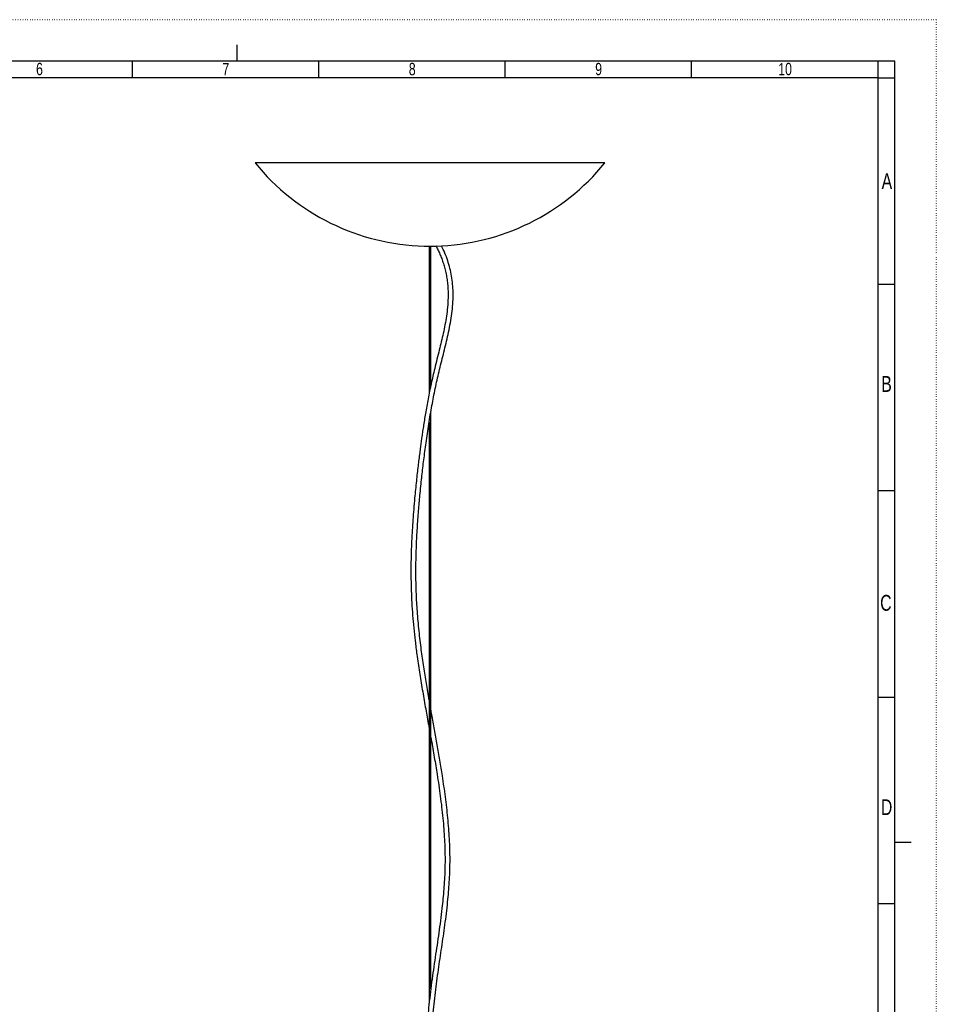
# Model space of a CAD drawing. Extents: x 0 to 594, y 0 to 841.
# Tile 9 of 9: x 319 to 594, y 545 to 841. Entities that reach past the tile are written whole.
import ezdxf

# ---------------------------------------------------------------- set-up
doc = ezdxf.new("R2010")
doc.units = 0
doc.linetypes.add('SLD-PUNTI', pattern=[0.635, 0, -0.635])
doc.linetypes.add('SLD-SOLIDO', pattern=[0])
doc.layers.get('0').update_dxf_attribs({"linetype": 'CONTINUOUS'})
doc.styles.add('SLDTEXTSTYLE2', font='ARIALN.TTF', dxfattribs={"width": 0.87})

msp = doc.modelspace()

# ---------------------------------------------------------------- linework, layer by layer
at = {"color": 7, "linetype": 'SLD-PUNTI'}
for q in [(0.001, 841), (594.499, -0.001)]:
    msp.add_line((594.499, 841), q, dxfattribs=at)
at = {"color": 7, "linetype": 'SLD-SOLIDO'}
for p, q in [((384.499, 833.499), (384.499, 828.499)), ((582.001, 828.499), (12.501, 828.499)), ((353.201, 823.499), (353.201, 828.499)), ((409.151, 823.499), (409.151, 828.499)), ((465.101, 823.499), (465.101, 828.499)), ((521.051, 823.499), (521.051, 828.499)), ((577.001, 823.499), (577.001, 828.499)), ((577.001, 823.499), (577.001, 828.499)), ((577.001, 823.499), (577.001, 828.499)), ((582.001, 12.499), (582.001, 828.499)), ((577.001, 823.499), (17.501, 823.499)), ((577.001, 17.499), (577.001, 823.499)), ((577.001, 823.499), (582.001, 823.499)), ((495.004, 797.992), (390.004, 797.992)), ((440.804, 773.014), (444.204, 773.014)), ((442.254, 773.014), (442.254, 728.697)), ((442.754, 731.092), (442.754, 773.014)), ((582.001, 761.499), (577.001, 761.499)), ((582.001, 761.499), (577.001, 761.499)), ((442.754, 550.028), (442.754, 723.178)), ((442.254, 720.189), (442.254, 545.714)), ((582.001, 699.499), (577.001, 699.499)), ((582.001, 699.499), (577.001, 699.499)), ((582.001, 637.499), (577.001, 637.499)), ((582.001, 637.499), (577.001, 637.499)), ((582.001, 593.999), (587.001, 593.999)), ((582.001, 575.499), (577.001, 575.499)), ((582.001, 575.499), (577.001, 575.499))]:
    msp.add_line(p, q, dxfattribs=at)
for start, end in [(219.07331, 268.55951), (271.44049, 320.92669)]:
    msp.add_arc((442.504, 840.617), 67.625, start, end, dxfattribs=at)
for points, knots in [([(442.254, 636.781), (442.219, 636.977), (441.892, 638.815), (441.304, 642.305), (440.51, 647.33), (439.905, 651.666), (439.461, 655.3), (439.15, 658.179), (438.88, 661.089), (438.662, 663.938), (438.5, 666.628), (438.397, 668.935), (438.335, 670.884), (438.3, 672.501), (438.282, 674.038), (438.278, 675.599), (438.289, 677.279), (438.319, 679.131), (438.372, 681.153), (438.452, 683.355), (438.562, 685.752), (438.706, 688.302), (438.879, 690.904), (439.071, 693.44), (439.273, 695.848), (439.5, 698.338), (439.751, 700.876), (440.022, 703.425), (440.295, 705.846), (440.581, 708.252), (440.893, 710.751), (441.236, 713.354), (441.615, 716.06), (442.032, 718.847), (442.486, 721.669), (443.112, 725.278), (443.947, 729.625), (445.058, 734.735), (446.123, 739.021), (447.011, 742.511), (447.656, 745.162), (448.254, 747.857), (448.776, 750.631), (449.177, 753.445), (449.419, 756.28), (449.467, 758.994), (449.327, 761.555), (449.02, 763.959), (448.531, 766.325), (447.854, 768.648), (447.002, 770.929), (446.288, 772.386), (445.93, 773.118)], [0, 0, 0, 0, 0.00442938, 0.04157277, 0.07922006, 0.11796222, 0.13871239, 0.1597971, 0.18124242, 0.20205904, 0.22117779, 0.2386305, 0.25084786, 0.26210697, 0.27240655, 0.28281926, 0.29445531, 0.30708136, 0.32089787, 0.33590388, 0.3520931, 0.36977937, 0.3878228, 0.40504737, 0.42143236, 0.43697038, 0.45603276, 0.47364312, 0.48981336, 0.50667439, 0.52452331, 0.54345214, 0.56351216, 0.58475944, 0.60675168, 0.62888795, 0.66989119, 0.71146217, 0.75388876, 0.77494884, 0.79613941, 0.81735881, 0.83851881, 0.85955579, 0.88036029, 0.90047649, 0.91754421, 0.93422591, 0.95065912, 0.96699766, 0.98340671, 1, 1, 1, 1]), ([(444.272, 773.047), (444.471, 772.671), (444.891, 771.88), (445.473, 770.617), (446.032, 769.247), (446.541, 767.788), (446.988, 766.242), (447.361, 764.611), (447.646, 762.929), (447.835, 761.233), (447.957, 759.16), (447.94, 756.733), (447.727, 753.988), (447.366, 751.316), (446.899, 748.728), (446.35, 746.176), (445.751, 743.663), (444.862, 740.132), (443.799, 735.976), (443.082, 732.625), (442.763, 731.13)], [0, 0, 0, 0, 0.0273077, 0.0574111, 0.0888718, 0.1217071, 0.1559871, 0.1918442, 0.2292043, 0.2664572, 0.303417, 0.3664504, 0.4293933, 0.4923172, 0.5551179, 0.61758, 0.6799014, 0.7433483, 0.8855242, 1, 1, 1, 1]), ([(442.763, 731.13), (442.677, 730.744), (442.425, 729.615), (442.058, 727.721), (441.634, 725.489), (441.249, 723.323), (440.902, 721.262), (440.591, 719.322), (440.314, 717.504), (440.068, 715.825), (439.845, 714.24), (439.627, 712.631), (439.398, 710.875), (439.159, 708.975), (438.913, 706.939), (438.663, 704.779), (438.405, 702.422), (438.147, 699.923), (437.878, 697.107), (437.614, 694.073), (437.371, 690.869), (437.162, 687.65), (436.993, 684.438), (436.87, 681.243), (436.797, 678.179), (436.772, 675.216), (436.797, 672.336), (436.879, 669.226), (437.034, 665.843), (437.285, 662.129), (437.623, 658.324), (438.051, 654.398), (438.617, 649.966), (439.333, 645.101), (440.19, 639.862), (441.085, 634.734), (441.783, 630.877), (442.168, 628.731), (442.254, 628.255)], [0, 0, 0, 0, 0.01263606, 0.03695394, 0.06127574, 0.08433978, 0.10574971, 0.12592502, 0.14444357, 0.16133327, 0.17661685, 0.19177268, 0.20884699, 0.22788382, 0.24653984, 0.26682662, 0.28876509, 0.3123263, 0.3360465, 0.3662509, 0.39543197, 0.42353569, 0.4541023, 0.48315608, 0.51103452, 0.5383516, 0.56507537, 0.59121487, 0.62564778, 0.66097071, 0.69783179, 0.73635226, 0.77662752, 0.82995613, 0.88294427, 0.93566632, 0.9857279, 1, 1, 1, 1]), ([(447.675, 482.665), (447.675, 482.666), (447.392, 483.929), (446.901, 486.449), (446.216, 490.135), (445.636, 493.619), (445.143, 496.872), (444.729, 499.884), (444.382, 502.662), (444.108, 505.09), (443.892, 507.183), (443.72, 509.002), (443.568, 510.745), (443.431, 512.474), (443.306, 514.212), (443.144, 516.756), (442.976, 520.114), (442.853, 524.158), (442.814, 528.079), (442.853, 531.852), (442.971, 535.575), (443.171, 539.231), (443.455, 542.806), (443.808, 546.31), (444.217, 549.759), (444.669, 553.168), (445.152, 556.55), (445.65, 559.914), (446.152, 563.269), (446.642, 566.629), (447.108, 570.006), (447.535, 573.416), (447.887, 576.68), (448.161, 579.798), (448.358, 582.761), (448.485, 585.766), (448.533, 588.812), (448.491, 591.898), (448.361, 595.015), (448.153, 598.156), (447.874, 601.315), (447.534, 604.483), (447.141, 607.649), (446.705, 610.807), (446.153, 614.479), (445.476, 618.639), (444.675, 623.264), (443.857, 627.837), (443.208, 631.399), (442.848, 633.433), (442.754, 633.965)], [0, 0, 0, 0, 0.0000096, 0.0257709, 0.0500285, 0.0727184, 0.0934335, 0.112564, 0.130092, 0.1460072, 0.158243, 0.1693274, 0.1800202, 0.1907582, 0.2015405, 0.2123664, 0.2380533, 0.2639854, 0.2877876, 0.3117087, 0.3356146, 0.3595511, 0.3835855, 0.4077684, 0.4321172, 0.4566702, 0.4813714, 0.50614, 0.530884, 0.5555125, 0.5800007, 0.6042912, 0.6283263, 0.6481449, 0.6677845, 0.687248, 0.7065316, 0.7257563, 0.7450395, 0.7644795, 0.7841433, 0.8040475, 0.824154, 0.8444491, 0.8649051, 0.8957985, 0.9267992, 0.9579115, 0.9889888, 1, 1, 1, 1]), ([(442.754, 625.473), (442.804, 625.197), (443.156, 623.239), (443.8, 619.551), (444.549, 615.027), (445.146, 611.108), (445.605, 607.83), (446.017, 604.544), (446.373, 601.257), (446.658, 598.032), (446.867, 594.876), (446.994, 591.801), (447.033, 588.757), (446.984, 585.756), (446.857, 582.795), (446.662, 579.875), (446.408, 576.99), (446.073, 573.835), (445.652, 570.423), (445.147, 566.759), (444.61, 563.096), (444.06, 559.421), (443.513, 555.715), (442.992, 551.98), (442.511, 548.194), (442.121, 544.615), (441.82, 541.252), (441.603, 538.132), (441.45, 535.002), (441.358, 531.898), (441.32, 528.781), (441.334, 525.66), (441.398, 522.543), (441.495, 519.829), (441.61, 517.407), (441.739, 515.161), (441.911, 512.641), (442.127, 509.948), (442.39, 507.101), (442.703, 504.12), (443.08, 500.932), (443.53, 497.549), (444.058, 493.982), (444.674, 490.249), (445.363, 486.449), (445.883, 483.932), (446.141, 482.684)], [0, 0, 0, 0, 0.0059953, 0.042552, 0.0788955, 0.1015133, 0.1239233, 0.1461042, 0.1680366, 0.1897269, 0.2100805, 0.2303157, 0.2504151, 0.2706543, 0.2910113, 0.3115755, 0.3323962, 0.3534873, 0.3814419, 0.4096814, 0.4380923, 0.4670621, 0.4959482, 0.5247718, 0.5534742, 0.5819815, 0.604225, 0.6263419, 0.6480644, 0.6691908, 0.6897528, 0.7109686, 0.7315919, 0.7516821, 0.764663, 0.7794423, 0.7960259, 0.814419, 0.8327126, 0.852503, 0.8737844, 0.8965443, 0.9207606, 0.9463993, 0.9734112, 1, 1, 1, 1])]:
    msp.add_open_spline(points, degree=3, knots=knots, dxfattribs=at)

# ---------------------------------------------------------------- texts
at = {"color": 7, "linetype": 'CONTINUOUS', "attachment_point": 2, "style": 'SLDTEXTSTYLE2'}
for s, insert, char_height in [('6', (325.275, 828.028), 3.704), ('7', (381.225, 828.028), 3.704), ('8', (437.175, 828.028), 3.704), ('9', (493.125, 828.028), 3.704), ('10', (549.108, 828.028), 3.7042), ('A', (579.666, 794.912), 4.763), ('B', (579.562, 733.996), 4.763), ('C', (579.355, 668.271), 4.763), ('D', (579.572, 606.913), 4.763)]:
    msp.add_mtext(s, dxfattribs=dict(at, insert=insert, char_height=char_height))

doc.saveas('drawing.dxf')
